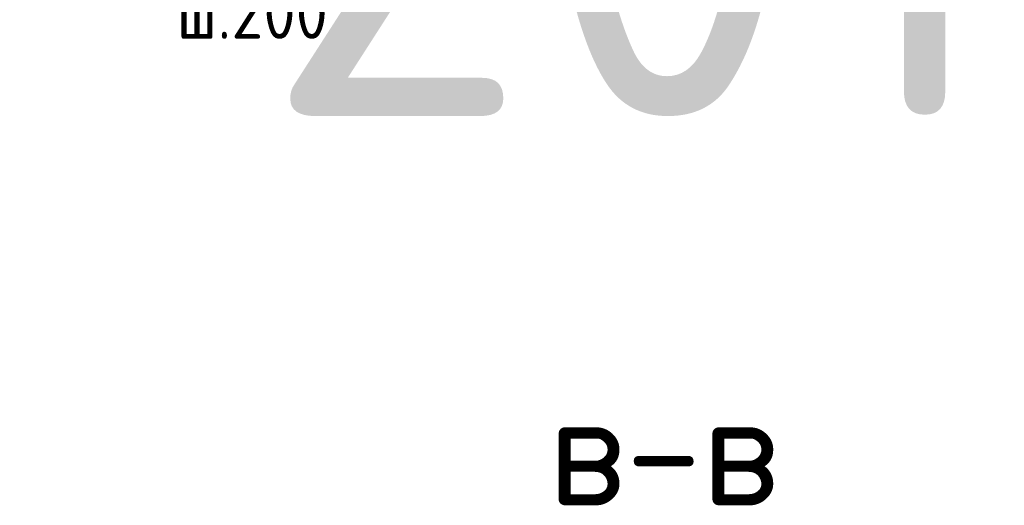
# Model space of a CAD drawing. Header units: metres. Extents: x -38 to 97, y -15 to 21.
# Tile 56 of 87: x 72.077 to 72.674, y 6.911 to 7.205. Entities that reach past the tile are written whole.
import ezdxf

# ---------------------------------------------------------------- set-up
doc = ezdxf.new("R2010")
doc.units = ezdxf.units.M
doc.layers.add('XR$3$Арм. стержнями нижней зоны', color=180, linetype='Continuous', lineweight=35)
doc.layers.add('XR$5$Арм. стержнями нижней зоны', color=180, linetype='Continuous', lineweight=35)
doc.styles.add('ISOCPEUR', font='txt')

msp = doc.modelspace()

# ---------------------------------------------------------------- texts
at = {"color": 7, "linetype": 'Continuous', "lineweight": 35, "transparency": 33554687, "insert": (70.35063, 7.14671), "char_height": 0.25, "width": 2.7437149, "attachment_point": 7, "style": 'ISOCPEUR'}
msp.add_mtext('\\W0.96;ГОСТ 34028-2016', dxfattribs=at)
at = {"color": 7, "linetype": 'Continuous', "lineweight": 50, "transparency": 33554687, "insert": (72.46715, 6.94445), "char_height": 0.0675, "width": 0.1725652, "attachment_point": 5, "style": 'ISOCPEUR'}
msp.add_mtext('\\A1;{\\fISOCPEUR|i0|b0;\\H0.067500;\\W1.000000;\\C7;в-в}\\P', dxfattribs=at)
msp.add_mtext('\\A1;{\\fISOCPEUR|i0|b0;\\H0.067500;\\W1.000000;\\C7;в-в}\\P', dxfattribs=at)
at = {"layer": 'XR$3$Арм. стержнями нижней зоны', "color": 7, "linetype": 'Continuous', "lineweight": 25, "transparency": 33554687, "insert": (72.1721, 7.19358), "char_height": 0.03, "width": 0.1311996, "attachment_point": 7, "style": 'ISOCPEUR'}
msp.add_mtext('\\W0.95;ш.200 ', dxfattribs=at)
at = {"layer": 'XR$5$Арм. стержнями нижней зоны', "color": 7, "linetype": 'Continuous', "lineweight": 25, "transparency": 33554687, "insert": (72.1721, 7.19358), "char_height": 0.03, "width": 0.1311996, "attachment_point": 7, "style": 'ISOCPEUR'}
msp.add_mtext('\\W0.95;ш.200 ', dxfattribs=at)

doc.saveas('drawing.dxf')
